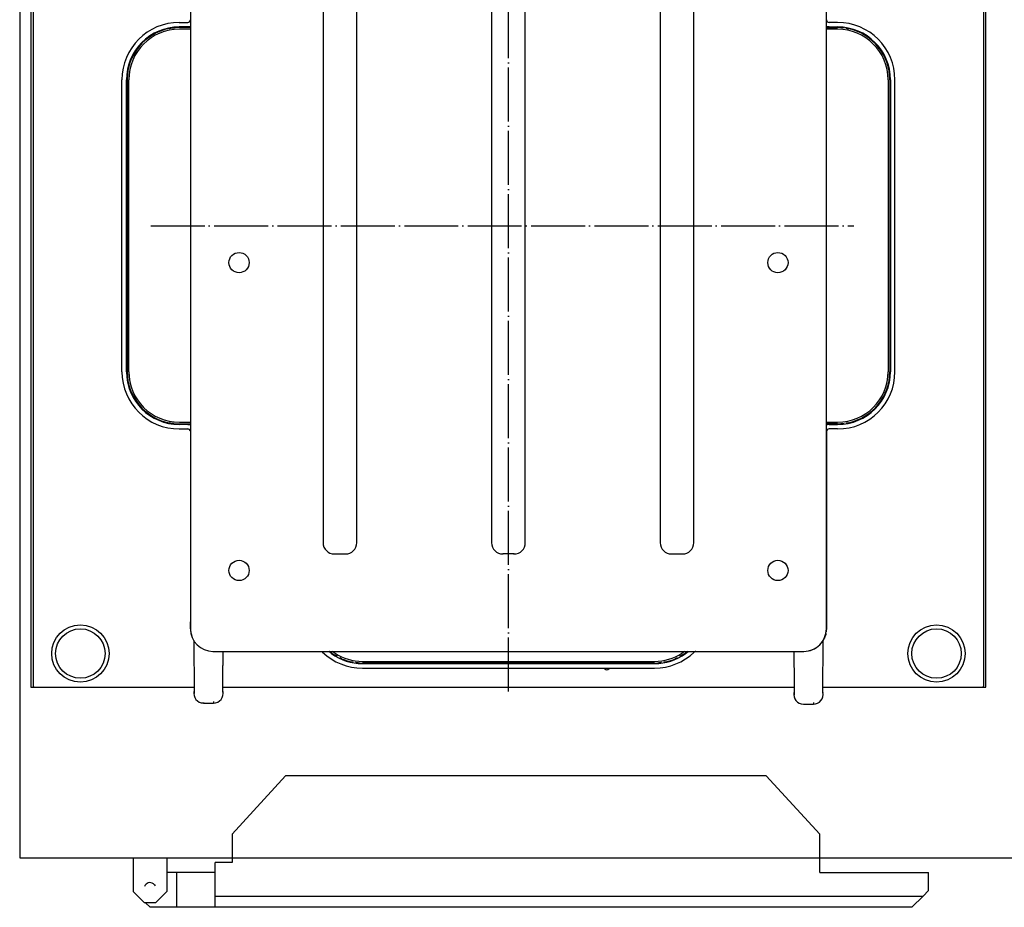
# Model space of a CAD drawing. Extents: x -1763 to 4575, y -3429 to 1051.
# Tile 5 of 193: x -1237 to -1018, y -1705 to -1507. Entities that reach past the tile are written whole.
import ezdxf

# ---------------------------------------------------------------- set-up
doc = ezdxf.new("R2010")
doc.units = 0
doc.linetypes.add('DOT_CENTER', pattern=[14, 12, -1, 0, -1])
doc.layers.get('0').update_dxf_attribs({"linetype": 'CONTINUOUS'})
doc.layers.add('1', color=7, linetype='CONTINUOUS')

# ---------------------------------------------------------------- blocks, each defined once
blk = doc.blocks.new('CTH', base_point=(-1365.87, -1682.81))
at = {"color": 4, "linetype": 'CONTINUOUS'}
for p, q in [((-1237.47, -1442.23), (-1237.47, -1693.92)), ((-1234.97, -1445.92), (-1234.97, -1655.92)), ((-1022.47, -1655.92), (-1022.47, -1445.92)), ((-1234.47, -1448.42), (-1234.47, -1655.67)), ((-1022.97, -1655.67), (-1022.97, -1448.42)), ((-1234.97, -1655.92), (-1234.22, -1655.92)), ((-1234.47, -1655.67), (-1234.22, -1655.92)), ((-1234.22, -1655.92), (-1198.66, -1655.92)), ((-1192.27, -1655.92), (-1065.16, -1655.92)), ((-1058.77, -1655.92), (-1023.22, -1655.92)), ((-1023.22, -1655.92), (-1022.97, -1655.67)), ((-1023.22, -1655.92), (-1022.47, -1655.92)), ((-1178.34, -1675.67), (-1190.22, -1688.67)), ((-1071.34, -1675.67), (-1178.34, -1675.67)), ((-1059.47, -1688.67), (-1071.34, -1675.67)), ((-1190.22, -1688.67), (-1190.22, -1693.92)), ((-1059.47, -1693.92), (-1059.47, -1688.67)), ((-1237.47, -1693.92), (-1190.22, -1693.92)), ((-1212.22, -1693.92), (-1212.22, -1701.42)), ((-1204.72, -1693.92), (-1204.72, -1701.42)), ((-1190.22, -1694.92), (-1193.97, -1694.92)), ((-1193.97, -1702.42), (-1193.97, -1694.92)), ((-1190.22, -1693.92), (-1190.22, -1694.92)), ((-1190.22, -1693.92), (-1059.47, -1693.92)), ((-1059.47, -1697.17), (-1059.47, -1693.92)), ((-1059.47, -1693.92), (-976.22, -1693.92)), ((-1202.47, -1697.17), (-1204.72, -1697.17)), ((-1202.47, -1704.92), (-1202.47, -1697.17)), ((-1193.97, -1697.17), (-1202.47, -1697.17)), ((-1059.47, -1697.17), (-1035.22, -1697.17)), ((-1035.22, -1701.17), (-1035.22, -1697.17)), ((-1209.6, -1700.18), (-1209.54, -1700.02)), ((-1207.5, -1699.88), (-1207.32, -1700.17)), ((-1212.22, -1701.42), (-1209.72, -1703.92)), ((-1207.22, -1703.92), (-1204.72, -1701.42)), ((-1036.47, -1702.42), (-1035.22, -1701.17)), ((-1207.22, -1703.92), (-1209.72, -1703.92)), ((-1209.47, -1703.92), (-1208.47, -1704.92)), ((-1193.97, -1704.92), (-1193.97, -1702.42)), ((-1193.97, -1702.42), (-1036.47, -1702.42)), ((-1036.47, -1702.42), (-1038.97, -1704.92)), ((-1202.47, -1704.92), (-1208.47, -1704.92)), ((-1193.97, -1704.92), (-1202.47, -1704.92)), ((-1038.97, -1704.92), (-1193.97, -1704.92))]:
    blk.add_line(p, q, dxfattribs=at)
at = {"color": 7, "linetype": 'CONTINUOUS'}
for p, q in [((-1199.47, -1459.81), (-1199.47, -1642.94)), ((-1057.97, -1642.94), (-1057.97, -1459.81)), ((-1199.47, -1461.47), (-1199.47, -1640.61)), ((-1169.96, -1493.75), (-1169.96, -1623.75)), ((-1162.47, -1623.75), (-1162.47, -1493.75)), ((-1132.46, -1493.75), (-1132.46, -1623.75)), ((-1124.97, -1623.75), (-1124.97, -1493.75)), ((-1094.96, -1493.75), (-1094.96, -1623.75)), ((-1087.47, -1623.75), (-1087.47, -1493.75)), ((-1204.18, -1509.27), (-1203.44, -1509.15)), ((-1203.44, -1509.14), (-1203.19, -1509.12)), ((-1201.97, -1507.92), (-1200.09, -1507.92)), ((-1200.09, -1508.92), (-1201.97, -1508.92)), ((-1201.97, -1508.92), (-1201.97, -1508.95)), ((-1199.47, -1509.05), (-1201.94, -1509.05)), ((-1199.47, -1509.42), (-1201.94, -1509.42)), ((-1199.59, -1508.92), (-1200.09, -1508.92)), ((-1199.62, -1508.85), (-1199.47, -1508.79)), ((-1199.47, -1508.92), (-1199.59, -1508.92)), ((-1199.47, -1507.35), (-1199.47, -1507.3)), ((-1057.97, -1508.79), (-1057.97, -1507.3)), ((-1057.97, -1597.55), (-1057.97, -1508.79)), ((-1057.75, -1508.87), (-1057.97, -1508.79)), ((-1057.97, -1508.79), (-1057.97, -1508.79)), ((-1057.84, -1508.92), (-1057.97, -1508.92)), ((-1057.97, -1508.92), (-1057.97, -1508.92)), ((-1057.97, -1509.05), (-1055.49, -1509.05)), ((-1055.49, -1509.42), (-1057.97, -1509.42)), ((-1057.97, -1509.42), (-1057.97, -1509.42)), ((-1057.37, -1508.92), (-1057.84, -1508.92)), ((-1057.41, -1508.92), (-1057.37, -1508.92)), ((-1055.47, -1507.92), (-1057.34, -1507.92)), ((-1057.34, -1508.92), (-1055.47, -1508.92)), ((-1055.47, -1508.95), (-1055.47, -1508.92)), ((-1054.74, -1509.07), (-1054, -1509.15)), ((-1053.67, -1509.19), (-1053.01, -1509.32)), ((-1214.72, -1585.67), (-1214.72, -1520.67)), ((-1213.72, -1585.67), (-1213.72, -1520.67)), ((-1213.68, -1520.67), (-1213.72, -1520.67)), ((-1213.57, -1520.67), (-1213.57, -1585.67)), ((-1213.19, -1585.67), (-1213.19, -1520.67)), ((-1044.24, -1520.67), (-1044.24, -1585.67)), ((-1043.87, -1520.67), (-1043.87, -1585.67)), ((-1043.76, -1520.67), (-1043.72, -1520.67)), ((-1043.72, -1520.67), (-1043.72, -1585.67)), ((-1042.72, -1585.67), (-1042.72, -1520.67)), ((-1213.72, -1585.67), (-1213.68, -1585.67)), ((-1043.72, -1585.67), (-1043.76, -1585.67)), ((-1201.94, -1596.92), (-1199.47, -1596.92)), ((-1057.97, -1596.92), (-1055.49, -1596.92)), ((-1053.01, -1597.03), (-1053.67, -1597.15)), ((-1203.45, -1597.2), (-1204.18, -1597.08)), ((-1203.19, -1597.23), (-1203.44, -1597.2)), ((-1201.97, -1597.42), (-1201.97, -1597.4)), ((-1200.09, -1597.42), (-1201.97, -1597.42)), ((-1201.97, -1598.42), (-1200.09, -1598.42)), ((-1201.94, -1597.3), (-1199.47, -1597.3)), ((-1200.06, -1597.42), (-1199.59, -1597.42)), ((-1200.02, -1597.42), (-1200.06, -1597.42)), ((-1199.59, -1597.42), (-1199.47, -1597.42)), ((-1199.49, -1597.54), (-1199.47, -1597.55)), ((-1199.48, -1598.94), (-1199.47, -1599.05)), ((-1055.49, -1597.3), (-1057.97, -1597.3)), ((-1057.97, -1597.3), (-1057.97, -1597.3)), ((-1057.84, -1597.42), (-1057.97, -1597.42)), ((-1057.97, -1597.42), (-1057.97, -1597.42)), ((-1057.95, -1597.54), (-1057.97, -1597.55)), ((-1057.97, -1599.05), (-1057.97, -1597.55)), ((-1057.97, -1597.55), (-1057.97, -1597.55)), ((-1057.97, -1642.92), (-1057.97, -1599.05)), ((-1057.97, -1599.05), (-1057.97, -1642.92)), ((-1057.34, -1597.42), (-1057.84, -1597.42)), ((-1057.34, -1597.42), (-1055.47, -1597.42)), ((-1055.47, -1598.42), (-1057.34, -1598.42)), ((-1055.47, -1597.4), (-1055.47, -1597.42)), ((-1054, -1597.2), (-1054.74, -1597.27)), ((-1169.96, -1623.75), (-1169.97, -1623.75)), ((-1169.96, -1623.75), (-1169.95, -1623.75)), ((-1162.48, -1623.75), (-1162.47, -1623.75)), ((-1162.46, -1623.75), (-1162.47, -1623.75)), ((-1132.47, -1623.75), (-1132.46, -1623.75)), ((-1132.45, -1623.75), (-1132.46, -1623.75)), ((-1124.98, -1623.75), (-1124.97, -1623.75)), ((-1124.96, -1623.75), (-1124.97, -1623.75)), ((-1094.96, -1623.75), (-1094.97, -1623.75)), ((-1094.96, -1623.75), (-1094.95, -1623.75)), ((-1087.47, -1623.75), (-1087.48, -1623.75)), ((-1087.47, -1623.75), (-1087.46, -1623.75)), ((-1167.46, -1626.25), (-1167.46, -1626.22)), ((-1167.46, -1626.25), (-1167.46, -1626.36)), ((-1167.46, -1626.25), (-1164.97, -1626.25)), ((-1164.97, -1626.22), (-1164.97, -1626.25)), ((-1164.97, -1626.36), (-1164.97, -1626.25)), ((-1129.96, -1626.22), (-1129.96, -1626.25)), ((-1129.96, -1626.36), (-1129.96, -1626.25)), ((-1127.47, -1626.25), (-1129.96, -1626.25)), ((-1127.47, -1626.22), (-1127.47, -1626.25)), ((-1127.47, -1626.36), (-1127.47, -1626.25)), ((-1092.46, -1626.25), (-1092.46, -1626.22)), ((-1092.46, -1626.25), (-1092.46, -1626.36)), ((-1092.46, -1626.25), (-1089.97, -1626.25)), ((-1089.97, -1626.25), (-1089.97, -1626.22)), ((-1089.97, -1626.25), (-1089.97, -1626.36)), ((-1199.47, -1640.61), (-1199.47, -1640.71)), ((-1199.47, -1640.71), (-1199.47, -1640.71)), ((-1199.47, -1640.71), (-1199.47, -1641.39)), ((-1199.47, -1640.71), (-1199.47, -1641.39)), ((-1199.47, -1642.94), (-1199.47, -1641.39)), ((-1199.45, -1642.94), (-1199.47, -1642.94)), ((-1058.03, -1642.94), (-1057.97, -1642.94)), ((-1057.97, -1642.95), (-1057.99, -1643.35)), ((-1057.97, -1642.94), (-1057.97, -1642.92)), ((-1057.97, -1642.92), (-1057.97, -1642.92)), ((-1057.97, -1642.94), (-1057.97, -1642.94)), ((-1199.43, -1643.4), (-1199.4, -1643.77)), ((-1199.4, -1643.77), (-1199.39, -1643.77)), ((-1199.34, -1643.97), (-1199.18, -1644.59)), ((-1199.18, -1644.59), (-1199.13, -1644.71)), ((-1198.92, -1645.19), (-1198.93, -1645.19)), ((-1058.51, -1645.19), (-1058.5, -1645.19)), ((-1058.41, -1644.98), (-1058.43, -1645.02)), ((-1058.4, -1644.96), (-1058.41, -1644.98)), ((-1058.35, -1644.85), (-1058.35, -1644.85)), ((-1058.13, -1644.18), (-1058.27, -1644.59)), ((-1058.09, -1643.97), (-1058.13, -1644.18)), ((-1057.99, -1643.35), (-1058.02, -1643.56)), ((-1198.72, -1645.54), (-1198.72, -1650.94)), ((-1058.72, -1651.19), (-1058.72, -1645.54)), ((-1194.47, -1647.87), (-1194.47, -1647.94)), ((-1194.47, -1647.94), (-1062.97, -1647.94)), ((-1192.22, -1650.94), (-1192.22, -1647.94)), ((-1170.38, -1647.94), (-1170.27, -1647.97)), ((-1170.27, -1647.97), (-1170.16, -1648.02)), ((-1170.16, -1648.02), (-1170.07, -1648.1)), ((-1168.12, -1648.43), (-1168.71, -1647.94)), ((-1168.28, -1648.15), (-1168.54, -1647.94)), ((-1167.3, -1648.38), (-1167.92, -1647.94)), ((-1166.8, -1649.1), (-1167.3, -1648.82)), ((-1165.83, -1649.58), (-1166.24, -1649.39)), ((-1091.2, -1649.39), (-1091.6, -1649.58)), ((-1090.13, -1648.82), (-1090.63, -1649.1)), ((-1089.51, -1647.94), (-1090.13, -1648.38)), ((-1089.31, -1648.43), (-1088.72, -1647.94)), ((-1088.9, -1647.94), (-1089.16, -1648.15)), ((-1087.27, -1648.02), (-1087.36, -1648.1)), ((-1087.16, -1647.97), (-1087.27, -1648.02)), ((-1087.05, -1647.94), (-1087.16, -1647.97)), ((-1065.22, -1647.94), (-1065.22, -1651.19)), ((-1062.97, -1647.87), (-1062.97, -1647.94)), ((-1198.72, -1650.94), (-1198.66, -1650.94)), ((-1198.72, -1650.94), (-1198.66, -1651.71)), ((-1198.66, -1651.71), (-1198.66, -1657.34)), ((-1192.22, -1650.94), (-1192.27, -1650.94)), ((-1192.27, -1651.19), (-1192.22, -1650.94)), ((-1192.27, -1657.03), (-1192.27, -1651.19)), ((-1163.3, -1650.34), (-1163.8, -1650.24)), ((-1162.16, -1650.5), (-1162.74, -1650.43)), ((-1161.22, -1650.16), (-1096.22, -1650.16)), ((-1096.22, -1650.54), (-1161.22, -1650.54)), ((-1161.22, -1650.63), (-1161.22, -1650.67)), ((-1161.22, -1650.67), (-1096.22, -1650.67)), ((-1161.22, -1651.67), (-1096.22, -1651.67)), ((-1107.41, -1651.67), (-1107.28, -1651.87)), ((-1106.4, -1651.87), (-1106.27, -1651.67)), ((-1096.22, -1650.67), (-1096.22, -1650.63)), ((-1094.7, -1650.43), (-1095.27, -1650.5)), ((-1093.63, -1650.24), (-1094.14, -1650.34)), ((-1065.22, -1651.19), (-1065.16, -1651.19)), ((-1065.22, -1651.19), (-1065.16, -1651.96)), ((-1058.72, -1651.19), (-1058.77, -1651.19)), ((-1058.77, -1651.44), (-1058.72, -1651.19)), ((-1058.77, -1657.28), (-1058.77, -1651.44)), ((-1065.16, -1651.96), (-1065.16, -1657.59)), ((-1234.22, -1655.92), (-1198.66, -1655.92)), ((-1192.27, -1655.92), (-1065.16, -1655.92)), ((-1058.77, -1655.92), (-1023.22, -1655.92)), ((-1198.66, -1657.34), (-1198.66, -1656.84)), ((-1192.27, -1656.84), (-1192.27, -1657.03)), ((-1065.16, -1657.59), (-1065.16, -1657.09)), ((-1058.77, -1657.09), (-1058.77, -1657.28)), ((-1196.59, -1659.34), (-1196.59, -1659.44)), ((-1196.59, -1659.44), (-1194.34, -1659.44)), ((-1194.34, -1659.09), (-1194.34, -1659.44)), ((-1063.09, -1659.59), (-1063.09, -1659.69)), ((-1063.09, -1659.69), (-1060.84, -1659.69)), ((-1060.84, -1659.34), (-1060.84, -1659.69))]:
    blk.add_line(p, q, dxfattribs=at)
for centre in [(-1188.66, -1561.39), (-1068.76, -1561.39), (-1188.66, -1629.92), (-1068.76, -1629.92)]:
    blk.add_circle(centre, 2.25, dxfattribs=at)
at = {"color": 4, "linetype": 'CONTINUOUS'}
for centre, radius in [((-1223.97, -1648.42), 6.38), ((-1223.97, -1648.42), 5.5), ((-1033.47, -1648.42), 6.38), ((-1033.47, -1648.42), 5.5)]:
    blk.add_circle(centre, radius, dxfattribs=at)
at = {"color": 7, "linetype": 'CONTINUOUS'}
for centre, radius, start, end in [((-1201.97, -1520.67), 12.75, 90, -180), ((-1201.97, -1520.67), 11.75, 90, -180), ((-1201.94, -1520.67), 11.62, 101.0959, 180), ((-1201.94, -1520.67), 11.25, 90, -180), ((-1201.94, -1520.67), 11.62, 89.9999, 96.1643), ((-1200.09, -1507.3), 0.625, -90.0001, -4.8647), ((-1200.09, -1507.3), 1.63, -89.9993, -72.9722), ((-1057.34, -1507.3), 0.625, 180, -90), ((-1057.34, -1507.3), 1.62, -104.595, -90.0002), ((-1055.49, -1520.67), 11.62, 86.3012, 89.9999), ((-1055.49, -1520.67), 11.25, 0, 90), ((-1055.47, -1520.67), 12.75, 0, 90), ((-1055.47, -1520.67), 11.75, 0, 90), ((-1055.49, -1520.67), 11.62, -0.0001, 77.6712), ((-1201.97, -1585.67), 12.75, -180, -90), ((-1201.97, -1585.67), 11.75, -180, -90), ((-1201.94, -1585.67), 11.62, -180, -101.0959), ((-1201.94, -1585.67), 11.25, -180, -90), ((-1055.49, -1585.67), 11.25, -90, 0), ((-1055.47, -1585.67), 11.75, -90, 0), ((-1055.47, -1585.67), 12.75, -90, 0), ((-1055.49, -1585.67), 11.62, -77.6712, 0), ((-1201.94, -1585.67), 11.62, -96.165, -90.0006), ((-1200.09, -1599.05), 1.62, 68.1089, 90.0009), ((-1200.09, -1599.05), 0.625, 9.7308, 90.0004), ((-1057.34, -1599.05), 0.625, 90, 180), ((-1057.34, -1599.05), 1.62, 89.9991, 111.8911), ((-1055.49, -1585.67), 11.63, -90.001, -86.3023), ((-1167.46, -1623.75), 2.5, -180, -90), ((-1164.97, -1623.75), 2.5, -90, 0), ((-1129.96, -1623.75), 2.5, -180, -90), ((-1127.47, -1623.75), 2.5, -89.9999, -0.0001), ((-1092.46, -1623.75), 2.5, -180, -90), ((-1089.97, -1623.75), 2.5, -89.9999, -0.0001), ((-1194.47, -1642.94), 5, -179.9998, -90), ((-1194.47, -1642.94), 5, 180, -90), ((-1062.97, -1642.94), 5, -90.0001, 0), ((-1062.97, -1642.94), 5, -90, 0), ((-1161.22, -1638.92), 12.75, -133.9764, -90), ((-1161.22, -1638.91), 11.63, -127.4027, -121.5585), ((-1161.22, -1638.92), 11.75, -126, -90), ((-1161.22, -1638.91), 11.25, -122.7272, -89.9999), ((-1161.22, -1638.91), 11.62, -113.3773, -102.8578), ((-1096.22, -1638.92), 12.75, -90, -46.0236), ((-1096.22, -1638.91), 11.25, -90.0001, -57.2728), ((-1096.22, -1638.92), 11.75, -90, -54), ((-1096.22, -1638.91), 11.63, -77.1424, -66.6228), ((-1096.22, -1638.91), 11.63, -58.4419, -52.5977), ((-1161.22, -1638.91), 11.63, -94.6744, -89.9991), ((-1096.22, -1638.91), 11.63, -90.0009, -85.3256), ((-1106.84, -1651.42), 0.625, -135.0003, -44.9997), ((-1196.59, -1657.31), 2.12, 167.1433, -90.0001), ((-1194.34, -1657.31), 2.13, -89.9999, 12.8567), ((-1063.09, -1657.56), 2.12, 167.1433, -90.0003), ((-1060.84, -1657.56), 2.12, -89.9997, 12.8567)]:
    blk.add_arc(centre, radius, start, end, dxfattribs=at)
at = {"color": 4, "linetype": 'CONTINUOUS'}
blk.add_arc((-1208.47, -1700.67), 1.25, 39.1303, 148.6955, dxfattribs=at)
at = {"layer": '1', "color": 1, "linetype": 'DOT_CENTER'}
for p, q in [((-1128.71, -1656.84), (-1128.71, -1447.22)), ((-1208.28, -1553.17), (-1051.85, -1553.17))]:
    blk.add_line(p, q, dxfattribs=at)

msp = doc.modelspace()

# ---------------------------------------------------------------- block references
msp.add_blockref('CTH', (-1365.87, -1682.81))

doc.saveas('drawing.dxf')
